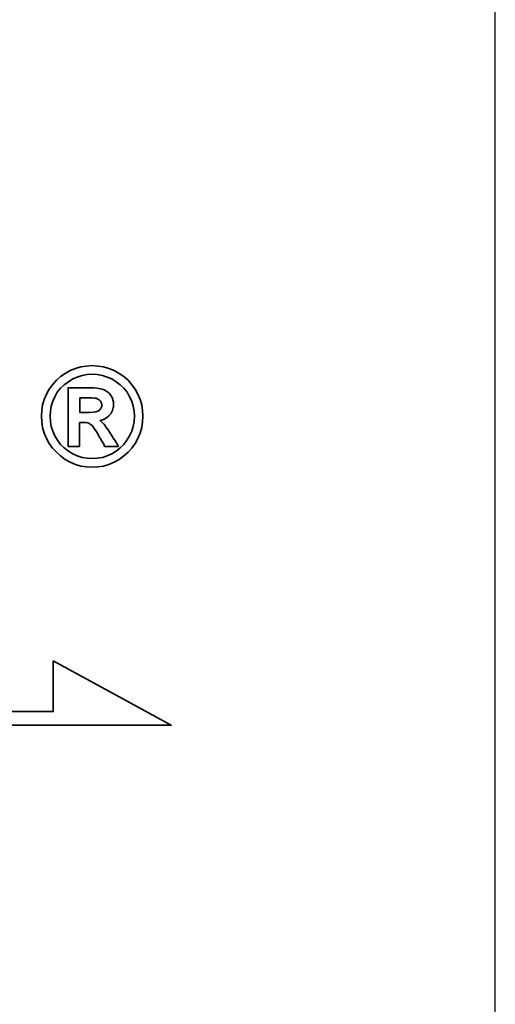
# Model space of a CAD drawing. Header units: millimetres. Extents: x -115 to 753, y -125 to 121.
# Tile 93 of 96: x 500.54 to 505.4, y 0.82 to 10.9. Entities that reach past the tile are written whole.
import ezdxf

# ---------------------------------------------------------------- set-up
doc = ezdxf.new("R2010")
doc.units = ezdxf.units.MM
for name, color, linetype in [('DIM', 4, 'Continuous'), ('layer 1', 7, 'Continuous'), ('OUT', 3, 'Continuous')]:
    doc.layers.add(name, color=color, linetype=linetype)

# ---------------------------------------------------------------- blocks, each defined once
blk = doc.blocks.new('TBI MOTION logo(完整正式版)')
at = {"layer": 'layer 1', "color": 22, "lineweight": 35}
for points, knots in [([(81.20634, 4.98624), (81.20634, 4.98624), (81.18649, 5.32862), (81.18649, 5.32862), (81.18649, 5.32862), (81.18649, 5.32862), (81.13886, 5.66206), (81.13886, 5.66206), (81.13886, 5.66206), (81.13886, 5.66206), (81.04359, 5.97764), (81.04359, 5.97764), (81.04359, 5.97764), (81.04359, 5.97764), (80.91061, 6.29124), (80.91061, 6.29124), (80.91061, 6.29124), (80.91061, 6.29124), (80.75778, 6.58697), (80.75778, 6.58697), (80.75778, 6.58697), (80.75778, 6.58697), (80.5593, 6.85294), (80.5593, 6.85294), (80.5593, 6.85294), (80.5593, 6.85294), (80.33105, 7.1189), (80.33105, 7.1189), (80.33105, 7.1189), (80.33105, 7.1189), (80.09287, 7.33921), (80.09287, 7.33921), (80.09287, 7.33921), (80.09287, 7.33921), (79.815, 7.51982), (79.815, 7.51982), (79.815, 7.51982), (79.815, 7.51982), (79.51133, 7.69051), (79.51133, 7.69051), (79.51133, 7.69051), (79.51133, 7.69051), (79.19773, 7.8235), (79.19773, 7.8235), (79.19773, 7.8235), (79.19773, 7.8235), (78.88215, 7.91877), (78.88215, 7.91877), (78.88215, 7.91877), (78.88215, 7.91877), (78.54871, 7.95846), (78.54871, 7.95846), (78.54871, 7.95846), (78.54871, 7.95846), (78.21526, 7.98625), (78.21526, 7.98625), (78.21526, 7.98625), (78.21526, 7.98625), (77.87388, 7.95846), (77.87388, 7.95846), (77.87388, 7.95846), (77.87388, 7.95846), (77.54044, 7.91877), (77.54044, 7.91877), (77.54044, 7.91877), (77.54044, 7.91877), (77.22485, 7.8235), (77.22485, 7.8235), (77.22485, 7.8235), (77.22485, 7.8235), (76.91027, 7.69051), (76.91027, 7.69051), (76.91027, 7.69051), (76.91027, 7.69051), (76.6056, 7.51982), (76.6056, 7.51982), (76.6056, 7.51982), (76.6056, 7.51982), (76.32972, 7.33921), (76.32972, 7.33921), (76.32972, 7.33921), (76.32972, 7.33921), (76.09154, 7.1189), (76.09154, 7.1189), (76.09154, 7.1189), (76.09154, 7.1189), (75.86329, 6.85294), (75.86329, 6.85294), (75.86329, 6.85294), (75.86329, 6.85294), (75.66382, 6.58697), (75.66382, 6.58697), (75.66382, 6.58697), (75.66382, 6.58697), (75.51099, 6.29124), (75.51099, 6.29124), (75.51099, 6.29124), (75.51099, 6.29124), (75.37702, 5.97764), (75.37702, 5.97764), (75.37702, 5.97764), (75.37702, 5.97764), (75.28175, 5.66206), (75.28175, 5.66206), (75.28175, 5.66206), (75.28175, 5.66206), (75.23411, 5.32862), (75.23411, 5.32862), (75.23411, 5.32862), (75.23411, 5.32862), (75.21625, 4.98624), (75.21625, 4.98624), (75.21625, 4.98624), (75.21625, 4.98624), (75.23411, 4.6528), (75.23411, 4.6528), (75.23411, 4.6528), (75.23411, 4.6528), (75.28175, 4.32035), (75.28175, 4.32035), (75.28175, 4.32035), (75.28175, 4.32035), (75.37702, 3.99583), (75.37702, 3.99583), (75.37702, 3.99583), (75.37702, 3.99583), (75.51099, 3.68224), (75.51099, 3.68224), (75.51099, 3.68224), (75.51099, 3.68224), (75.66382, 3.38749), (75.66382, 3.38749), (75.66382, 3.38749), (75.66382, 3.38749), (75.86329, 3.10963), (75.86329, 3.10963), (75.86329, 3.10963), (75.86329, 3.10963), (76.09154, 2.87145), (76.09154, 2.87145), (76.09154, 2.87145), (76.09154, 2.87145), (76.32972, 2.6432), (76.32972, 2.6432), (76.32972, 2.6432), (76.32972, 2.6432), (76.6056, 2.43381), (76.6056, 2.43381), (76.6056, 2.43381), (76.6056, 2.43381), (76.91027, 2.27205), (76.91027, 2.27205), (76.91027, 2.27205), (76.91027, 2.27205), (77.22485, 2.13906), (77.22485, 2.13906), (77.22485, 2.13906), (77.22485, 2.13906), (77.54044, 2.0438), (77.54044, 2.0438), (77.54044, 2.0438), (77.54044, 2.0438), (77.87388, 1.99616), (77.87388, 1.99616), (77.87388, 1.99616), (77.87388, 1.99616), (78.21526, 1.97631), (78.21526, 1.97631), (78.21526, 1.97631), (78.21526, 1.97631), (78.54871, 1.99616), (78.54871, 1.99616), (78.54871, 1.99616), (78.54871, 1.99616), (78.88215, 2.0438), (78.88215, 2.0438), (78.88215, 2.0438), (78.88215, 2.0438), (79.19773, 2.13906), (79.19773, 2.13906), (79.19773, 2.13906), (79.19773, 2.13906), (79.51133, 2.27205), (79.51133, 2.27205), (79.51133, 2.27205), (79.51133, 2.27205), (79.815, 2.43381), (79.815, 2.43381), (79.815, 2.43381), (79.815, 2.43381), (80.09287, 2.6432), (80.09287, 2.6432), (80.09287, 2.6432), (80.09287, 2.6432), (80.33105, 2.87145), (80.33105, 2.87145), (80.33105, 2.87145), (80.33105, 2.87145), (80.5593, 3.10963), (80.5593, 3.10963), (80.5593, 3.10963), (80.5593, 3.10963), (80.75778, 3.38749), (80.75778, 3.38749), (80.75778, 3.38749), (80.75778, 3.38749), (80.91061, 3.68224), (80.91061, 3.68224), (80.91061, 3.68224), (80.91061, 3.68224), (81.04359, 3.99583), (81.04359, 3.99583), (81.04359, 3.99583), (81.04359, 3.99583), (81.13886, 4.32035), (81.13886, 4.32035), (81.13886, 4.32035), (81.13886, 4.32035), (81.18649, 4.6528), (81.18649, 4.6528), (81.18649, 4.6528), (81.18649, 4.6528), (81.20634, 4.98624), (81.20634, 4.98624)], [0, 0, 0, 0, 0.01785714, 0.01785714, 0.01785714, 0.01785714, 0.03571429, 0.03571429, 0.03571429, 0.03571429, 0.05357143, 0.05357143, 0.05357143, 0.05357143, 0.07142857, 0.07142857, 0.07142857, 0.07142857, 0.08928571, 0.08928571, 0.08928571, 0.08928571, 0.10714286, 0.10714286, 0.10714286, 0.10714286, 0.125, 0.125, 0.125, 0.125, 0.14285714, 0.14285714, 0.14285714, 0.14285714, 0.16071429, 0.16071429, 0.16071429, 0.16071429, 0.17857143, 0.17857143, 0.17857143, 0.17857143, 0.19642857, 0.19642857, 0.19642857, 0.19642857, 0.21428571, 0.21428571, 0.21428571, 0.21428571, 0.23214286, 0.23214286, 0.23214286, 0.23214286, 0.25, 0.25, 0.25, 0.25, 0.26785714, 0.26785714, 0.26785714, 0.26785714, 0.28571429, 0.28571429, 0.28571429, 0.28571429, 0.30357143, 0.30357143, 0.30357143, 0.30357143, 0.32142857, 0.32142857, 0.32142857, 0.32142857, 0.33928571, 0.33928571, 0.33928571, 0.33928571, 0.35714286, 0.35714286, 0.35714286, 0.35714286, 0.375, 0.375, 0.375, 0.375, 0.39285714, 0.39285714, 0.39285714, 0.39285714, 0.41071429, 0.41071429, 0.41071429, 0.41071429, 0.42857143, 0.42857143, 0.42857143, 0.42857143, 0.44642857, 0.44642857, 0.44642857, 0.44642857, 0.46428571, 0.46428571, 0.46428571, 0.46428571, 0.48214286, 0.48214286, 0.48214286, 0.48214286, 0.5, 0.5, 0.5, 0.5, 0.51785714, 0.51785714, 0.51785714, 0.51785714, 0.53571429, 0.53571429, 0.53571429, 0.53571429, 0.55357143, 0.55357143, 0.55357143, 0.55357143, 0.57142857, 0.57142857, 0.57142857, 0.57142857, 0.58928571, 0.58928571, 0.58928571, 0.58928571, 0.60714286, 0.60714286, 0.60714286, 0.60714286, 0.625, 0.625, 0.625, 0.625, 0.64285714, 0.64285714, 0.64285714, 0.64285714, 0.66071429, 0.66071429, 0.66071429, 0.66071429, 0.67857143, 0.67857143, 0.67857143, 0.67857143, 0.69642857, 0.69642857, 0.69642857, 0.69642857, 0.71428571, 0.71428571, 0.71428571, 0.71428571, 0.73214286, 0.73214286, 0.73214286, 0.73214286, 0.75, 0.75, 0.75, 0.75, 0.76785714, 0.76785714, 0.76785714, 0.76785714, 0.78571429, 0.78571429, 0.78571429, 0.78571429, 0.80357143, 0.80357143, 0.80357143, 0.80357143, 0.82142857, 0.82142857, 0.82142857, 0.82142857, 0.83928571, 0.83928571, 0.83928571, 0.83928571, 0.85714286, 0.85714286, 0.85714286, 0.85714286, 0.875, 0.875, 0.875, 0.875, 0.89285714, 0.89285714, 0.89285714, 0.89285714, 0.91071429, 0.91071429, 0.91071429, 0.91071429, 0.92857143, 0.92857143, 0.92857143, 0.92857143, 0.94642857, 0.94642857, 0.94642857, 0.94642857, 0.96428571, 0.96428571, 0.96428571, 0.96428571, 0.98214286, 0.98214286, 0.98214286, 0.98214286, 1, 1, 1, 1]), ([(80.71014, 4.98624), (80.71014, 4.98624), (80.69129, 5.29091), (80.69129, 5.29091), (80.69129, 5.29091), (80.69129, 5.29091), (80.64464, 5.57672), (80.64464, 5.57672), (80.64464, 5.57672), (80.64464, 5.57672), (80.54937, 5.87245), (80.54937, 5.87245), (80.54937, 5.87245), (80.54937, 5.87245), (80.41639, 6.14833), (80.41639, 6.14833), (80.41639, 6.14833), (80.41639, 6.14833), (80.27349, 6.41429), (80.27349, 6.41429), (80.27349, 6.41429), (80.27349, 6.41429), (80.08295, 6.64255), (80.08295, 6.64255), (80.08295, 6.64255), (80.08295, 6.64255), (79.86264, 6.84301), (79.86264, 6.84301), (79.86264, 6.84301), (79.86264, 6.84301), (79.63439, 7.03355), (79.63439, 7.03355), (79.63439, 7.03355), (79.63439, 7.03355), (79.37835, 7.1963), (79.37835, 7.1963), (79.37835, 7.1963), (79.37835, 7.1963), (79.10246, 7.30944), (79.10246, 7.30944), (79.10246, 7.30944), (79.10246, 7.30944), (78.81665, 7.40471), (78.81665, 7.40471), (78.81665, 7.40471), (78.81665, 7.40471), (78.511, 7.45234), (78.511, 7.45234), (78.511, 7.45234), (78.511, 7.45234), (78.21526, 7.47219), (78.21526, 7.47219), (78.21526, 7.47219), (78.21526, 7.47219), (77.9106, 7.45234), (77.9106, 7.45234), (77.9106, 7.45234), (77.9106, 7.45234), (77.61685, 7.40471), (77.61685, 7.40471), (77.61685, 7.40471), (77.61685, 7.40471), (77.32012, 7.30944), (77.32012, 7.30944), (77.32012, 7.30944), (77.32012, 7.30944), (77.06309, 7.1963), (77.06309, 7.1963), (77.06309, 7.1963), (77.06309, 7.1963), (76.80606, 7.03355), (76.80606, 7.03355), (76.80606, 7.03355), (76.80606, 7.03355), (76.55797, 6.84301), (76.55797, 6.84301), (76.55797, 6.84301), (76.55797, 6.84301), (76.34063, 6.64255), (76.34063, 6.64255), (76.34063, 6.64255), (76.34063, 6.64255), (76.1491, 6.41429), (76.1491, 6.41429), (76.1491, 6.41429), (76.1491, 6.41429), (76.0062, 6.14833), (76.0062, 6.14833), (76.0062, 6.14833), (76.0062, 6.14833), (75.88314, 5.87245), (75.88314, 5.87245), (75.88314, 5.87245), (75.88314, 5.87245), (75.77794, 5.57672), (75.77794, 5.57672), (75.77794, 5.57672), (75.77794, 5.57672), (75.73924, 5.29091), (75.73924, 5.29091), (75.73924, 5.29091), (75.73924, 5.29091), (75.72039, 4.98624), (75.72039, 4.98624), (75.72039, 4.98624), (75.72039, 4.98624), (75.73924, 4.67165), (75.73924, 4.67165), (75.73924, 4.67165), (75.73924, 4.67165), (75.77794, 4.37791), (75.77794, 4.37791), (75.77794, 4.37791), (75.77794, 4.37791), (75.88314, 4.10102), (75.88314, 4.10102), (75.88314, 4.10102), (75.88314, 4.10102), (76.0062, 3.83407), (76.0062, 3.83407), (76.0062, 3.83407), (76.0062, 3.83407), (76.15902, 3.56811), (76.15902, 3.56811), (76.15902, 3.56811), (76.15902, 3.56811), (76.34063, 3.32001), (76.34063, 3.32001), (76.34063, 3.32001), (76.34063, 3.32001), (76.55797, 3.11955), (76.55797, 3.11955), (76.55797, 3.11955), (76.55797, 3.11955), (76.80606, 2.92901), (76.80606, 2.92901), (76.80606, 2.92901), (76.80606, 2.92901), (77.06309, 2.76725), (77.06309, 2.76725), (77.06309, 2.76725), (77.06309, 2.76725), (77.32012, 2.65412), (77.32012, 2.65412), (77.32012, 2.65412), (77.32012, 2.65412), (77.61685, 2.55786), (77.61685, 2.55786), (77.61685, 2.55786), (77.61685, 2.55786), (77.9106, 2.51022), (77.9106, 2.51022), (77.9106, 2.51022), (77.9106, 2.51022), (78.21526, 2.49137), (78.21526, 2.49137), (78.21526, 2.49137), (78.21526, 2.49137), (78.511, 2.51022), (78.511, 2.51022), (78.511, 2.51022), (78.511, 2.51022), (78.81665, 2.55786), (78.81665, 2.55786), (78.81665, 2.55786), (78.81665, 2.55786), (79.10246, 2.65412), (79.10246, 2.65412), (79.10246, 2.65412), (79.10246, 2.65412), (79.37835, 2.76725), (79.37835, 2.76725), (79.37835, 2.76725), (79.37835, 2.76725), (79.63439, 2.92901), (79.63439, 2.92901), (79.63439, 2.92901), (79.63439, 2.92901), (79.86264, 3.11955), (79.86264, 3.11955), (79.86264, 3.11955), (79.86264, 3.11955), (80.08295, 3.32001), (80.08295, 3.32001), (80.08295, 3.32001), (80.08295, 3.32001), (80.26356, 3.56811), (80.26356, 3.56811), (80.26356, 3.56811), (80.26356, 3.56811), (80.41639, 3.83407), (80.41639, 3.83407), (80.41639, 3.83407), (80.41639, 3.83407), (80.54937, 4.10102), (80.54937, 4.10102), (80.54937, 4.10102), (80.54937, 4.10102), (80.64464, 4.37791), (80.64464, 4.37791), (80.64464, 4.37791), (80.64464, 4.37791), (80.69129, 4.67165), (80.69129, 4.67165), (80.69129, 4.67165), (80.69129, 4.67165), (80.71014, 4.98624), (80.71014, 4.98624)], [0, 0, 0, 0, 0.01923077, 0.01923077, 0.01923077, 0.01923077, 0.03846154, 0.03846154, 0.03846154, 0.03846154, 0.05769231, 0.05769231, 0.05769231, 0.05769231, 0.07692308, 0.07692308, 0.07692308, 0.07692308, 0.09615385, 0.09615385, 0.09615385, 0.09615385, 0.11538462, 0.11538462, 0.11538462, 0.11538462, 0.13461538, 0.13461538, 0.13461538, 0.13461538, 0.15384615, 0.15384615, 0.15384615, 0.15384615, 0.17307692, 0.17307692, 0.17307692, 0.17307692, 0.19230769, 0.19230769, 0.19230769, 0.19230769, 0.21153846, 0.21153846, 0.21153846, 0.21153846, 0.23076923, 0.23076923, 0.23076923, 0.23076923, 0.25, 0.25, 0.25, 0.25, 0.26923077, 0.26923077, 0.26923077, 0.26923077, 0.28846154, 0.28846154, 0.28846154, 0.28846154, 0.30769231, 0.30769231, 0.30769231, 0.30769231, 0.32692308, 0.32692308, 0.32692308, 0.32692308, 0.34615385, 0.34615385, 0.34615385, 0.34615385, 0.36538462, 0.36538462, 0.36538462, 0.36538462, 0.38461538, 0.38461538, 0.38461538, 0.38461538, 0.40384615, 0.40384615, 0.40384615, 0.40384615, 0.42307692, 0.42307692, 0.42307692, 0.42307692, 0.44230769, 0.44230769, 0.44230769, 0.44230769, 0.46153846, 0.46153846, 0.46153846, 0.46153846, 0.48076923, 0.48076923, 0.48076923, 0.48076923, 0.5, 0.5, 0.5, 0.5, 0.51923077, 0.51923077, 0.51923077, 0.51923077, 0.53846154, 0.53846154, 0.53846154, 0.53846154, 0.55769231, 0.55769231, 0.55769231, 0.55769231, 0.57692308, 0.57692308, 0.57692308, 0.57692308, 0.59615385, 0.59615385, 0.59615385, 0.59615385, 0.61538462, 0.61538462, 0.61538462, 0.61538462, 0.63461538, 0.63461538, 0.63461538, 0.63461538, 0.65384615, 0.65384615, 0.65384615, 0.65384615, 0.67307692, 0.67307692, 0.67307692, 0.67307692, 0.69230769, 0.69230769, 0.69230769, 0.69230769, 0.71153846, 0.71153846, 0.71153846, 0.71153846, 0.73076923, 0.73076923, 0.73076923, 0.73076923, 0.75, 0.75, 0.75, 0.75, 0.76923077, 0.76923077, 0.76923077, 0.76923077, 0.78846154, 0.78846154, 0.78846154, 0.78846154, 0.80769231, 0.80769231, 0.80769231, 0.80769231, 0.82692308, 0.82692308, 0.82692308, 0.82692308, 0.84615385, 0.84615385, 0.84615385, 0.84615385, 0.86538462, 0.86538462, 0.86538462, 0.86538462, 0.88461538, 0.88461538, 0.88461538, 0.88461538, 0.90384615, 0.90384615, 0.90384615, 0.90384615, 0.92307692, 0.92307692, 0.92307692, 0.92307692, 0.94230769, 0.94230769, 0.94230769, 0.94230769, 0.96153846, 0.96153846, 0.96153846, 0.96153846, 0.98076923, 0.98076923, 0.98076923, 0.98076923, 1, 1, 1, 1]), ([(76.78721, 3.2823), (76.78721, 3.2823), (76.78721, 3.32001), (76.78721, 3.32001), (76.78721, 3.32001), (76.78721, 3.32001), (76.78721, 3.42422), (76.78721, 3.42422), (76.78721, 3.42422), (76.78721, 3.42422), (76.78721, 3.59689), (76.78721, 3.59689), (76.78721, 3.59689), (76.78721, 3.59689), (76.78721, 3.80529), (76.78721, 3.80529), (76.78721, 3.80529), (76.78721, 3.80529), (76.78721, 4.0524), (76.78721, 4.0524), (76.78721, 4.0524), (76.78721, 4.0524), (76.78721, 4.32035), (76.78721, 4.32035), (76.78721, 4.32035), (76.78721, 4.32035), (76.78721, 4.92868), (76.78721, 4.92868), (76.78721, 4.92868), (76.78721, 4.92868), (76.78721, 5.53801), (76.78721, 5.53801), (76.78721, 5.53801), (76.78721, 5.53801), (76.78721, 5.82482), (76.78721, 5.82482), (76.78721, 5.82482), (76.78721, 5.82482), (76.78721, 6.07291), (76.78721, 6.07291), (76.78721, 6.07291), (76.78721, 6.07291), (76.78721, 6.30017), (76.78721, 6.30017), (76.78721, 6.30017), (76.78721, 6.30017), (76.78721, 6.45399), (76.78721, 6.45399), (76.78721, 6.45399), (76.78721, 6.45399), (76.78721, 6.5572), (76.78721, 6.5572), (76.78721, 6.5572), (76.78721, 6.5572), (76.78721, 6.59689), (76.78721, 6.59689), (76.78721, 6.59689), (76.78721, 6.59689), (76.78721, 6.67232), (76.78721, 6.67232), (76.78721, 6.67232), (76.78721, 6.67232), (76.8537, 6.67232), (76.8537, 6.67232), (76.8537, 6.67232), (76.8537, 6.67232), (76.87355, 6.67232), (76.87355, 6.67232), (76.87355, 6.67232), (76.87355, 6.67232), (76.91027, 6.67232), (76.91027, 6.67232), (76.91027, 6.67232), (76.91027, 6.67232), (77.04424, 6.67232), (77.04424, 6.67232), (77.04424, 6.67232), (77.04424, 6.67232), (77.22485, 6.67232), (77.22485, 6.67232), (77.22485, 6.67232), (77.22485, 6.67232), (77.43524, 6.67232), (77.43524, 6.67232), (77.43524, 6.67232), (77.43524, 6.67232), (77.65357, 6.67232), (77.65357, 6.67232), (77.65357, 6.67232), (77.65357, 6.67232), (77.82625, 6.67232), (77.82625, 6.67232), (77.82625, 6.67232), (77.82625, 6.67232), (77.94037, 6.67232), (77.94037, 6.67232), (77.94037, 6.67232), (77.94037, 6.67232), (77.97709, 6.67232), (77.97709, 6.67232), (77.97709, 6.67232), (77.97709, 6.67232), (77.99694, 6.67232), (77.99694, 6.67232), (77.99694, 6.67232), (77.99694, 6.67232), (78.00686, 6.67232), (78.00686, 6.67232), (78.00686, 6.67232), (78.00686, 6.67232), (78.28275, 6.6624), (78.28275, 6.6624), (78.28275, 6.6624), (78.28275, 6.6624), (78.50107, 6.64255), (78.50107, 6.64255), (78.50107, 6.64255), (78.50107, 6.64255), (78.511, 6.64255), (78.511, 6.64255), (78.511, 6.64255), (78.511, 6.64255), (78.70154, 6.61476), (78.70154, 6.61476), (78.70154, 6.61476), (78.70154, 6.61476), (78.70154, 6.60483), (78.70154, 6.60483), (78.70154, 6.60483), (78.70154, 6.60483), (78.86429, 6.56713), (78.86429, 6.56713), (78.86429, 6.56713), (78.86429, 6.56713), (78.87223, 6.56713), (78.87223, 6.56713), (78.87223, 6.56713), (78.87223, 6.56713), (78.99727, 6.51056), (78.99727, 6.51056), (78.99727, 6.51056), (78.99727, 6.51056), (79.00719, 6.51056), (79.00719, 6.51056), (79.00719, 6.51056), (79.00719, 6.51056), (79.00719, 6.50162), (79.00719, 6.50162), (79.00719, 6.50162), (79.00719, 6.50162), (79.1104, 6.43415), (79.1104, 6.43415), (79.1104, 6.43415), (79.1104, 6.43415), (79.12132, 6.43415), (79.12132, 6.43415), (79.12132, 6.43415), (79.12132, 6.43415), (79.22552, 6.34781), (79.22552, 6.34781), (79.22552, 6.34781), (79.22552, 6.34781), (79.23544, 6.33888), (79.23544, 6.33888), (79.23544, 6.33888), (79.23544, 6.33888), (79.23544, 6.32895), (79.23544, 6.32895), (79.23544, 6.32895), (79.23544, 6.32895), (79.31087, 6.21483), (79.31087, 6.21483), (79.31087, 6.21483), (79.31087, 6.21483), (79.38629, 6.1007), (79.38629, 6.1007), (79.38629, 6.1007), (79.38629, 6.1007), (79.3972, 6.1007), (79.3972, 6.1007), (79.3972, 6.1007), (79.3972, 6.1007), (79.3972, 6.09078), (79.3972, 6.09078), (79.3972, 6.09078), (79.3972, 6.09078), (79.43392, 5.97764), (79.43392, 5.97764), (79.43392, 5.97764), (79.43392, 5.97764), (79.43392, 5.96772), (79.43392, 5.96772), (79.43392, 5.96772), (79.43392, 5.96772), (79.47362, 5.83474), (79.47362, 5.83474), (79.47362, 5.83474), (79.47362, 5.83474), (79.48156, 5.82482), (79.48156, 5.82482), (79.48156, 5.82482), (79.48156, 5.82482), (79.48156, 5.69977), (79.48156, 5.69977), (79.48156, 5.69977), (79.48156, 5.69977), (79.48156, 5.69183), (79.48156, 5.69183), (79.48156, 5.69183), (79.48156, 5.69183), (79.4637, 5.51915), (79.4637, 5.51915), (79.4637, 5.51915), (79.4637, 5.51915), (79.4637, 5.51122), (79.4637, 5.51122), (79.4637, 5.51122), (79.4637, 5.51122), (79.45377, 5.51122), (79.45377, 5.51122), (79.45377, 5.51122), (79.45377, 5.51122), (79.41507, 5.34847), (79.41507, 5.34847), (79.41507, 5.34847), (79.41507, 5.34847), (79.41507, 5.33854), (79.41507, 5.33854), (79.41507, 5.33854), (79.41507, 5.33854), (79.41507, 5.32862), (79.41507, 5.32862), (79.41507, 5.32862), (79.41507, 5.32862), (79.33865, 5.16785), (79.33865, 5.16785), (79.33865, 5.16785), (79.33865, 5.16785), (79.33071, 5.15693), (79.33071, 5.15693), (79.33071, 5.15693), (79.33071, 5.15693), (79.2156, 5.02495), (79.2156, 5.02495), (79.2156, 5.02495), (79.2156, 5.02495), (79.20567, 5.01502), (79.20567, 5.01502), (79.20567, 5.01502), (79.20567, 5.01502), (79.05483, 4.89991), (79.05483, 4.89991), (79.05483, 4.89991), (79.05483, 4.89991), (79.04491, 4.89197), (79.04491, 4.89197), (79.04491, 4.89197), (79.04491, 4.89197), (78.89208, 4.7967), (78.89208, 4.7967), (78.89208, 4.7967), (78.89208, 4.7967), (78.88215, 4.7967), (78.88215, 4.7967), (78.88215, 4.7967), (78.88215, 4.7967), (78.69161, 4.73913), (78.69161, 4.73913), (78.69161, 4.73913), (78.69161, 4.73913), (78.68169, 4.73913), (78.68169, 4.73913), (78.68169, 4.73913), (78.68169, 4.73913), (78.68169, 4.72921), (78.68169, 4.72921), (78.68169, 4.72921), (78.68169, 4.72921), (78.78688, 4.63394), (78.78688, 4.63394), (78.78688, 4.63394), (78.78688, 4.63394), (78.902, 4.52875), (78.902, 4.52875), (78.902, 4.52875), (78.902, 4.52875), (78.91093, 4.52081), (78.91093, 4.52081), (78.91093, 4.52081), (78.91093, 4.52081), (79.02506, 4.36798), (79.02506, 4.36798), (79.02506, 4.36798), (79.02506, 4.36798), (79.1501, 4.1953), (79.1501, 4.1953), (79.1501, 4.1953), (79.1501, 4.1953), (79.1501, 4.18736), (79.1501, 4.18736), (79.1501, 4.18736), (79.1501, 4.18736), (79.29201, 3.96705), (79.29201, 3.96705), (79.29201, 3.96705), (79.29201, 3.96705), (79.31087, 3.93828), (79.31087, 3.93828), (79.31087, 3.93828), (79.31087, 3.93828), (79.32079, 3.93828), (79.32079, 3.93828), (79.32079, 3.93828), (79.32079, 3.93828), (79.3585, 3.87178), (79.3585, 3.87178), (79.3585, 3.87178), (79.3585, 3.87178), (79.50141, 3.64353), (79.50141, 3.64353), (79.50141, 3.64353), (79.50141, 3.64353), (79.51133, 3.64353), (79.51133, 3.64353), (79.51133, 3.64353), (79.51133, 3.64353), (79.64431, 3.41528), (79.64431, 3.41528), (79.64431, 3.41528), (79.64431, 3.41528), (79.68202, 3.3478), (79.68202, 3.3478), (79.68202, 3.3478), (79.68202, 3.3478), (79.70187, 3.31009), (79.70187, 3.31009), (79.70187, 3.31009), (79.70187, 3.31009), (79.7495, 3.2049), (79.7495, 3.2049), (79.7495, 3.2049), (79.7495, 3.2049), (79.64431, 3.2049), (79.64431, 3.2049), (79.64431, 3.2049), (79.64431, 3.2049), (79.62546, 3.2049), (79.62546, 3.2049), (79.62546, 3.2049), (79.62546, 3.2049), (79.53912, 3.2049), (79.53912, 3.2049), (79.53912, 3.2049), (79.53912, 3.2049), (79.31087, 3.2049), (79.31087, 3.2049), (79.31087, 3.2049), (79.31087, 3.2049), (79.08262, 3.2049), (79.08262, 3.2049), (79.08262, 3.2049), (79.08262, 3.2049), (79.00719, 3.2049), (79.00719, 3.2049), (79.00719, 3.2049), (79.00719, 3.2049), (78.98735, 3.2049), (78.98735, 3.2049), (78.98735, 3.2049), (78.98735, 3.2049), (78.94964, 3.2049), (78.94964, 3.2049), (78.94964, 3.2049), (78.94964, 3.2049), (78.92979, 3.24459), (78.92979, 3.24459), (78.92979, 3.24459), (78.92979, 3.24459), (78.91093, 3.2823), (78.91093, 3.2823), (78.91093, 3.2823), (78.91093, 3.2823), (78.91093, 3.29223), (78.91093, 3.29223), (78.91093, 3.29223), (78.91093, 3.29223), (78.89208, 3.3478), (78.89208, 3.3478), (78.89208, 3.3478), (78.89208, 3.3478), (78.78688, 3.52048), (78.78688, 3.52048), (78.78688, 3.52048), (78.78688, 3.52048), (78.69161, 3.7001), (78.69161, 3.7001), (78.69161, 3.7001), (78.69161, 3.7001), (78.6539, 3.7388), (78.6539, 3.7388), (78.6539, 3.7388), (78.6539, 3.7388), (78.64398, 3.74873), (78.64398, 3.74873), (78.64398, 3.74873), (78.64398, 3.74873), (78.64398, 3.75766), (78.64398, 3.75766), (78.64398, 3.75766), (78.64398, 3.75766), (78.63405, 3.78644), (78.63405, 3.78644), (78.63405, 3.78644), (78.63405, 3.78644), (78.48321, 4.04347), (78.48321, 4.04347), (78.48321, 4.04347), (78.48321, 4.04347), (78.33038, 4.2618), (78.33038, 4.2618), (78.33038, 4.2618), (78.33038, 4.2618), (78.20732, 4.43447), (78.20732, 4.43447), (78.20732, 4.43447), (78.20732, 4.43447), (78.09221, 4.52081), (78.09221, 4.52081), (78.09221, 4.52081), (78.09221, 4.52081), (78.02472, 4.56845), (78.02472, 4.56845), (78.02472, 4.56845), (78.02472, 4.56845), (77.9493, 4.60616), (77.9493, 4.60616), (77.9493, 4.60616), (77.9493, 4.60616), (77.8451, 4.61608), (77.8451, 4.61608), (77.8451, 4.61608), (77.8451, 4.61608), (77.71113, 4.61608), (77.71113, 4.61608), (77.71113, 4.61608), (77.71113, 4.61608), (77.69128, 4.61608), (77.69128, 4.61608), (77.69128, 4.61608), (77.69128, 4.61608), (77.67342, 4.61608), (77.67342, 4.61608), (77.67342, 4.61608), (77.67342, 4.61608), (77.5583, 4.61608), (77.5583, 4.61608), (77.5583, 4.61608), (77.5583, 4.61608), (77.46303, 4.61608), (77.46303, 4.61608), (77.46303, 4.61608), (77.46303, 4.61608), (77.46303, 4.54761), (77.46303, 4.54761), (77.46303, 4.54761), (77.46303, 4.54761), (77.46303, 4.47318), (77.46303, 4.47318), (77.46303, 4.47318), (77.46303, 4.47318), (77.46303, 4.24294), (77.46303, 4.24294), (77.46303, 4.24294), (77.46303, 4.24294), (77.46303, 3.99583), (77.46303, 3.99583), (77.46303, 3.99583), (77.46303, 3.99583), (77.46303, 3.72888), (77.46303, 3.72888), (77.46303, 3.72888), (77.46303, 3.72888), (77.46303, 3.51055), (77.46303, 3.51055), (77.46303, 3.51055), (77.46303, 3.51055), (77.46303, 3.42422), (77.46303, 3.42422), (77.46303, 3.42422), (77.46303, 3.42422), (77.46303, 3.35773), (77.46303, 3.35773), (77.46303, 3.35773), (77.46303, 3.35773), (77.46303, 3.30017), (77.46303, 3.30017), (77.46303, 3.30017), (77.46303, 3.30017), (77.46303, 3.2823), (77.46303, 3.2823), (77.46303, 3.2823), (77.46303, 3.2823), (77.46303, 3.2049), (77.46303, 3.2049), (77.46303, 3.2049), (77.46303, 3.2049), (77.39753, 3.2049), (77.39753, 3.2049), (77.39753, 3.2049), (77.39753, 3.2049), (77.37768, 3.2049), (77.37768, 3.2049), (77.37768, 3.2049), (77.37768, 3.2049), (77.32012, 3.2049), (77.32012, 3.2049), (77.32012, 3.2049), (77.32012, 3.2049), (77.12165, 3.2049), (77.12165, 3.2049), (77.12165, 3.2049), (77.12165, 3.2049), (76.94897, 3.2049), (76.94897, 3.2049), (76.94897, 3.2049), (76.94897, 3.2049), (76.8924, 3.2049), (76.8924, 3.2049), (76.8924, 3.2049), (76.8924, 3.2049), (76.8537, 3.2049), (76.8537, 3.2049), (76.8537, 3.2049), (76.8537, 3.2049), (76.78721, 3.2049), (76.78721, 3.2049), (76.78721, 3.2049), (76.78721, 3.2049), (76.78721, 3.2823), (76.78721, 3.2823)], [0, 0, 0, 0, 0.00740741, 0.00740741, 0.00740741, 0.00740741, 0.01481481, 0.01481481, 0.01481481, 0.01481481, 0.02222222, 0.02222222, 0.02222222, 0.02222222, 0.02962963, 0.02962963, 0.02962963, 0.02962963, 0.03703704, 0.03703704, 0.03703704, 0.03703704, 0.04444444, 0.04444444, 0.04444444, 0.04444444, 0.05185185, 0.05185185, 0.05185185, 0.05185185, 0.05925926, 0.05925926, 0.05925926, 0.05925926, 0.06666667, 0.06666667, 0.06666667, 0.06666667, 0.07407407, 0.07407407, 0.07407407, 0.07407407, 0.08148148, 0.08148148, 0.08148148, 0.08148148, 0.08888889, 0.08888889, 0.08888889, 0.08888889, 0.0962963, 0.0962963, 0.0962963, 0.0962963, 0.1037037, 0.1037037, 0.1037037, 0.1037037, 0.11111111, 0.11111111, 0.11111111, 0.11111111, 0.11851852, 0.11851852, 0.11851852, 0.11851852, 0.12592593, 0.12592593, 0.12592593, 0.12592593, 0.13333333, 0.13333333, 0.13333333, 0.13333333, 0.14074074, 0.14074074, 0.14074074, 0.14074074, 0.14814815, 0.14814815, 0.14814815, 0.14814815, 0.15555556, 0.15555556, 0.15555556, 0.15555556, 0.16296296, 0.16296296, 0.16296296, 0.16296296, 0.17037037, 0.17037037, 0.17037037, 0.17037037, 0.17777778, 0.17777778, 0.17777778, 0.17777778, 0.18518519, 0.18518519, 0.18518519, 0.18518519, 0.19259259, 0.19259259, 0.19259259, 0.19259259, 0.2, 0.2, 0.2, 0.2, 0.20740741, 0.20740741, 0.20740741, 0.20740741, 0.21481481, 0.21481481, 0.21481481, 0.21481481, 0.22222222, 0.22222222, 0.22222222, 0.22222222, 0.22962963, 0.22962963, 0.22962963, 0.22962963, 0.23703704, 0.23703704, 0.23703704, 0.23703704, 0.24444444, 0.24444444, 0.24444444, 0.24444444, 0.25185185, 0.25185185, 0.25185185, 0.25185185, 0.25925926, 0.25925926, 0.25925926, 0.25925926, 0.26666667, 0.26666667, 0.26666667, 0.26666667, 0.27407407, 0.27407407, 0.27407407, 0.27407407, 0.28148148, 0.28148148, 0.28148148, 0.28148148, 0.28888889, 0.28888889, 0.28888889, 0.28888889, 0.2962963, 0.2962963, 0.2962963, 0.2962963, 0.3037037, 0.3037037, 0.3037037, 0.3037037, 0.31111111, 0.31111111, 0.31111111, 0.31111111, 0.31851852, 0.31851852, 0.31851852, 0.31851852, 0.32592593, 0.32592593, 0.32592593, 0.32592593, 0.33333333, 0.33333333, 0.33333333, 0.33333333, 0.34074074, 0.34074074, 0.34074074, 0.34074074, 0.34814815, 0.34814815, 0.34814815, 0.34814815, 0.35555556, 0.35555556, 0.35555556, 0.35555556, 0.36296296, 0.36296296, 0.36296296, 0.36296296, 0.37037037, 0.37037037, 0.37037037, 0.37037037, 0.37777778, 0.37777778, 0.37777778, 0.37777778, 0.38518519, 0.38518519, 0.38518519, 0.38518519, 0.39259259, 0.39259259, 0.39259259, 0.39259259, 0.4, 0.4, 0.4, 0.4, 0.40740741, 0.40740741, 0.40740741, 0.40740741, 0.41481481, 0.41481481, 0.41481481, 0.41481481, 0.42222222, 0.42222222, 0.42222222, 0.42222222, 0.42962963, 0.42962963, 0.42962963, 0.42962963, 0.43703704, 0.43703704, 0.43703704, 0.43703704, 0.44444444, 0.44444444, 0.44444444, 0.44444444, 0.45185185, 0.45185185, 0.45185185, 0.45185185, 0.45925926, 0.45925926, 0.45925926, 0.45925926, 0.46666667, 0.46666667, 0.46666667, 0.46666667, 0.47407407, 0.47407407, 0.47407407, 0.47407407, 0.48148148, 0.48148148, 0.48148148, 0.48148148, 0.48888889, 0.48888889, 0.48888889, 0.48888889, 0.4962963, 0.4962963, 0.4962963, 0.4962963, 0.5037037, 0.5037037, 0.5037037, 0.5037037, 0.51111111, 0.51111111, 0.51111111, 0.51111111, 0.51851852, 0.51851852, 0.51851852, 0.51851852, 0.52592593, 0.52592593, 0.52592593, 0.52592593, 0.53333333, 0.53333333, 0.53333333, 0.53333333, 0.54074074, 0.54074074, 0.54074074, 0.54074074, 0.54814815, 0.54814815, 0.54814815, 0.54814815, 0.55555556, 0.55555556, 0.55555556, 0.55555556, 0.56296296, 0.56296296, 0.56296296, 0.56296296, 0.57037037, 0.57037037, 0.57037037, 0.57037037, 0.57777778, 0.57777778, 0.57777778, 0.57777778, 0.58518519, 0.58518519, 0.58518519, 0.58518519, 0.59259259, 0.59259259, 0.59259259, 0.59259259, 0.6, 0.6, 0.6, 0.6, 0.60740741, 0.60740741, 0.60740741, 0.60740741, 0.61481481, 0.61481481, 0.61481481, 0.61481481, 0.62222222, 0.62222222, 0.62222222, 0.62222222, 0.62962963, 0.62962963, 0.62962963, 0.62962963, 0.63703704, 0.63703704, 0.63703704, 0.63703704, 0.64444444, 0.64444444, 0.64444444, 0.64444444, 0.65185185, 0.65185185, 0.65185185, 0.65185185, 0.65925926, 0.65925926, 0.65925926, 0.65925926, 0.66666667, 0.66666667, 0.66666667, 0.66666667, 0.67407407, 0.67407407, 0.67407407, 0.67407407, 0.68148148, 0.68148148, 0.68148148, 0.68148148, 0.68888889, 0.68888889, 0.68888889, 0.68888889, 0.6962963, 0.6962963, 0.6962963, 0.6962963, 0.7037037, 0.7037037, 0.7037037, 0.7037037, 0.71111111, 0.71111111, 0.71111111, 0.71111111, 0.71851852, 0.71851852, 0.71851852, 0.71851852, 0.72592593, 0.72592593, 0.72592593, 0.72592593, 0.73333333, 0.73333333, 0.73333333, 0.73333333, 0.74074074, 0.74074074, 0.74074074, 0.74074074, 0.74814815, 0.74814815, 0.74814815, 0.74814815, 0.75555556, 0.75555556, 0.75555556, 0.75555556, 0.76296296, 0.76296296, 0.76296296, 0.76296296, 0.77037037, 0.77037037, 0.77037037, 0.77037037, 0.77777778, 0.77777778, 0.77777778, 0.77777778, 0.78518519, 0.78518519, 0.78518519, 0.78518519, 0.79259259, 0.79259259, 0.79259259, 0.79259259, 0.8, 0.8, 0.8, 0.8, 0.80740741, 0.80740741, 0.80740741, 0.80740741, 0.81481481, 0.81481481, 0.81481481, 0.81481481, 0.82222222, 0.82222222, 0.82222222, 0.82222222, 0.82962963, 0.82962963, 0.82962963, 0.82962963, 0.83703704, 0.83703704, 0.83703704, 0.83703704, 0.84444444, 0.84444444, 0.84444444, 0.84444444, 0.85185185, 0.85185185, 0.85185185, 0.85185185, 0.85925926, 0.85925926, 0.85925926, 0.85925926, 0.86666667, 0.86666667, 0.86666667, 0.86666667, 0.87407407, 0.87407407, 0.87407407, 0.87407407, 0.88148148, 0.88148148, 0.88148148, 0.88148148, 0.88888889, 0.88888889, 0.88888889, 0.88888889, 0.8962963, 0.8962963, 0.8962963, 0.8962963, 0.9037037, 0.9037037, 0.9037037, 0.9037037, 0.91111111, 0.91111111, 0.91111111, 0.91111111, 0.91851852, 0.91851852, 0.91851852, 0.91851852, 0.92592593, 0.92592593, 0.92592593, 0.92592593, 0.93333333, 0.93333333, 0.93333333, 0.93333333, 0.94074074, 0.94074074, 0.94074074, 0.94074074, 0.94814815, 0.94814815, 0.94814815, 0.94814815, 0.95555556, 0.95555556, 0.95555556, 0.95555556, 0.96296296, 0.96296296, 0.96296296, 0.96296296, 0.97037037, 0.97037037, 0.97037037, 0.97037037, 0.97777778, 0.97777778, 0.97777778, 0.97777778, 0.98518519, 0.98518519, 0.98518519, 0.98518519, 0.99259259, 0.99259259, 0.99259259, 0.99259259, 1, 1, 1, 1]), ([(77.48288, 6.07291), (77.48288, 6.07291), (77.48288, 5.99551), (77.48288, 5.99551), (77.48288, 5.99551), (77.48288, 5.99551), (77.48288, 5.82482), (77.48288, 5.82482), (77.48288, 5.82482), (77.48288, 5.82482), (77.48288, 5.63328), (77.48288, 5.63328), (77.48288, 5.63328), (77.48288, 5.63328), (77.48288, 5.46358), (77.48288, 5.46358), (77.48288, 5.46358), (77.48288, 5.46358), (77.48288, 5.29091), (77.48288, 5.29091), (77.48288, 5.29091), (77.48288, 5.29091), (77.48288, 5.21449), (77.48288, 5.21449), (77.48288, 5.21449), (77.48288, 5.21449), (77.50074, 5.21449), (77.50074, 5.21449), (77.50074, 5.21449), (77.50074, 5.21449), (77.71113, 5.21449), (77.71113, 5.21449), (77.71113, 5.21449), (77.71113, 5.21449), (77.94037, 5.21449), (77.94037, 5.21449), (77.94037, 5.21449), (77.94037, 5.21449), (78.01579, 5.21449), (78.01579, 5.21449), (78.01579, 5.21449), (78.01579, 5.21449), (78.03465, 5.21449), (78.03465, 5.21449), (78.03465, 5.21449), (78.03465, 5.21449), (78.2629, 5.23335), (78.2629, 5.23335), (78.2629, 5.23335), (78.2629, 5.23335), (78.42565, 5.24327), (78.42565, 5.24327), (78.42565, 5.24327), (78.42565, 5.24327), (78.54871, 5.28098), (78.54871, 5.28098), (78.54871, 5.28098), (78.54871, 5.28098), (78.62611, 5.32862), (78.62611, 5.32862), (78.62611, 5.32862), (78.62611, 5.32862), (78.69161, 5.40503), (78.69161, 5.40503), (78.69161, 5.40503), (78.69161, 5.40503), (78.73925, 5.48145), (78.73925, 5.48145), (78.73925, 5.48145), (78.73925, 5.48145), (78.77696, 5.55885), (78.77696, 5.55885), (78.77696, 5.55885), (78.77696, 5.55885), (78.77696, 5.65214), (78.77696, 5.65214), (78.77696, 5.65214), (78.77696, 5.65214), (78.76902, 5.76726), (78.76902, 5.76726), (78.76902, 5.76726), (78.76902, 5.76726), (78.71146, 5.87245), (78.71146, 5.87245), (78.71146, 5.87245), (78.71146, 5.87245), (78.62611, 5.96772), (78.62611, 5.96772), (78.62611, 5.96772), (78.62611, 5.96772), (78.511, 6.02528), (78.511, 6.02528), (78.511, 6.02528), (78.511, 6.02528), (78.44451, 6.05306), (78.44451, 6.05306), (78.44451, 6.05306), (78.44451, 6.05306), (78.32046, 6.06299), (78.32046, 6.06299), (78.32046, 6.06299), (78.32046, 6.06299), (78.18748, 6.07291), (78.18748, 6.07291), (78.18748, 6.07291), (78.18748, 6.07291), (77.99694, 6.07291), (77.99694, 6.07291), (77.99694, 6.07291), (77.99694, 6.07291), (77.97709, 6.07291), (77.97709, 6.07291), (77.97709, 6.07291), (77.97709, 6.07291), (77.90167, 6.07291), (77.90167, 6.07291), (77.90167, 6.07291), (77.90167, 6.07291), (77.69128, 6.07291), (77.69128, 6.07291), (77.69128, 6.07291), (77.69128, 6.07291), (77.50074, 6.07291), (77.50074, 6.07291), (77.50074, 6.07291), (77.50074, 6.07291), (77.48288, 6.07291), (77.48288, 6.07291)], [0, 0, 0, 0, 0.03125, 0.03125, 0.03125, 0.03125, 0.0625, 0.0625, 0.0625, 0.0625, 0.09375, 0.09375, 0.09375, 0.09375, 0.125, 0.125, 0.125, 0.125, 0.15625, 0.15625, 0.15625, 0.15625, 0.1875, 0.1875, 0.1875, 0.1875, 0.21875, 0.21875, 0.21875, 0.21875, 0.25, 0.25, 0.25, 0.25, 0.28125, 0.28125, 0.28125, 0.28125, 0.3125, 0.3125, 0.3125, 0.3125, 0.34375, 0.34375, 0.34375, 0.34375, 0.375, 0.375, 0.375, 0.375, 0.40625, 0.40625, 0.40625, 0.40625, 0.4375, 0.4375, 0.4375, 0.4375, 0.46875, 0.46875, 0.46875, 0.46875, 0.5, 0.5, 0.5, 0.5, 0.53125, 0.53125, 0.53125, 0.53125, 0.5625, 0.5625, 0.5625, 0.5625, 0.59375, 0.59375, 0.59375, 0.59375, 0.625, 0.625, 0.625, 0.625, 0.65625, 0.65625, 0.65625, 0.65625, 0.6875, 0.6875, 0.6875, 0.6875, 0.71875, 0.71875, 0.71875, 0.71875, 0.75, 0.75, 0.75, 0.75, 0.78125, 0.78125, 0.78125, 0.78125, 0.8125, 0.8125, 0.8125, 0.8125, 0.84375, 0.84375, 0.84375, 0.84375, 0.875, 0.875, 0.875, 0.875, 0.90625, 0.90625, 0.90625, 0.90625, 0.9375, 0.9375, 0.9375, 0.9375, 0.96875, 0.96875, 0.96875, 0.96875, 1, 1, 1, 1]), ([(75.90875, -9.47875), (75.90875, -9.47875), (75.90875, -12.28625), (75.90875, -12.28625), (75.90875, -12.28625), (75.90875, -12.28625), (75.90875, -12.47875), (75.90875, -12.47875), (75.90875, -12.47875), (75.90875, -12.47875), (75.71625, -12.47875), (75.71625, -12.47875), (75.71625, -12.47875), (75.71625, -12.47875), (-88.32875, -12.47875), (-88.32875, -12.47875), (-88.32875, -12.47875), (-88.32875, -12.47875), (-88.32875, -13.29375), (-88.32875, -13.29375), (-88.32875, -13.29375), (-88.32875, -13.29375), (82.89125, -13.29375), (82.89125, -13.29375), (82.89125, -13.29375), (82.89125, -13.29375), (75.90875, -9.47875), (75.90875, -9.47875)], [0, 0, 0, 0, 0.14285714, 0.14285714, 0.14285714, 0.14285714, 0.28571429, 0.28571429, 0.28571429, 0.28571429, 0.42857143, 0.42857143, 0.42857143, 0.42857143, 0.57142857, 0.57142857, 0.57142857, 0.57142857, 0.71428571, 0.71428571, 0.71428571, 0.71428571, 0.85714286, 0.85714286, 0.85714286, 0.85714286, 1, 1, 1, 1])]:
    blk.add_open_spline(points, degree=3, knots=knots, dxfattribs=at)

msp = doc.modelspace()

# ---------------------------------------------------------------- linework, layer by layer
at = {"layer": 'OUT', "color": 7}
msp.add_line((505.401, -61), (505.401, 61), dxfattribs=at)

# ---------------------------------------------------------------- block references
at = {"layer": 'DIM', "xscale": 0.1729727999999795, "yscale": 0.1729727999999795, "zscale": 0.1729727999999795}
msp.add_blockref('TBI MOTION logo(完整正式版)', (487.749, 5.977), dxfattribs=at)

doc.saveas('drawing.dxf')
